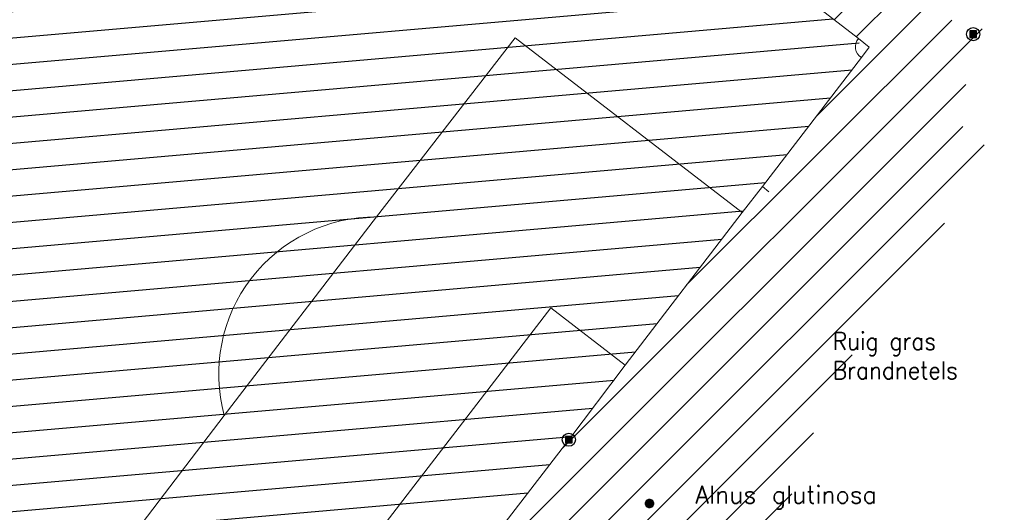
# Model space of a CAD drawing. Header units: metres. Extents: x 102852 to 106916, y 385458 to 392749.
# Tile 13 of 68: x 104476 to 104533, y 385976 to 386005. Entities that reach past the tile are written whole.
import ezdxf
from ezdxf.enums import TextEntityAlignment as Align

# ---------------------------------------------------------------- set-up
doc = ezdxf.new("R2010")
doc.units = ezdxf.units.M
for name, color, linetype, lineweight in [('0-GRAS OM SPORTVELDEN', 2, 'Continuous', 30), ('0-GRAS SPORTVELDEN', 3, 'Continuous', 30), ('_alg-maatvoering', 7, 'Continuous', 0), ('B-WE-IE-MEUBILAIR_WEGMEUBILAIR-S', 7, 'Continuous', 30), ('B-WE-VW-MARKERING_LANGS_STREEP_DOORGETROKKEN-G', 7, 'Continuous', 13), ('Bomen', 84, 'Continuous', 0), ('Boomsoort', 10, 'Continuous', 0)]:
    doc.layers.add(name, color=color, linetype=linetype, lineweight=lineweight)
doc.styles.add('arial', font='arial.ttf')
doc.styles.add('NLCS-ISO', font='NLCS-ISO.ttf')
doc.styles.add('Style-txt', font='txt.shx')

# ---------------------------------------------------------------- blocks, each defined once
blk = doc.blocks.new('SIE-WEG_PAAL_VAST_2')
blk.add_hatch(color=256).paths.add_polyline_path([(-0.3745020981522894, -0.3737700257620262), (-0.3745020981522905, 0.373734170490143), (0.3730020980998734, 0.373734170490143), (0.3730020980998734, -0.3737700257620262)])
blk.add_circle((0.0004999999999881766, 1.195175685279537e-05), 0.75)
blk.add_3dface([(0.3730020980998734, 0.373734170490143), (-0.37450209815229, 0.373734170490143), (-0.37450209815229, -0.3737700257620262), (0.3730020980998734, -0.3737700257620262)])
at = {"style": 'NLCS-ISO'}
blk.add_attdef('TYPE', (0, 0), '', height=1.75, dxfattribs=at)
blk = doc.blocks.new('MPOLYGON_523')
at = {"layer": 'Bomen', "flags": 128}
for points in [[(104512.1009809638, 385976.9731182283), (104512.0778784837, 385976.9298965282), (104512.53981825, 385976.9298965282)], [(104512.1320716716, 385977.0110023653), (104512.1009809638, 385976.9731182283), (104512.5167157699, 385976.9731182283)], [(104512.1009809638, 385976.9731182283), (104512.5167157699, 385976.9731182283), (104512.53981825, 385976.9298965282)], [(104512.1699558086, 385977.0420930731), (104512.1320716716, 385977.0110023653), (104512.4856250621, 385977.0110023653)], [(104512.1320716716, 385977.0110023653), (104512.4856250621, 385977.0110023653), (104512.5167157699, 385976.9731182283)], [(104512.2131775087, 385977.0651955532), (104512.1699558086, 385977.0420930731), (104512.4477409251, 385977.0420930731)], [(104512.1699558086, 385977.0420930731), (104512.4477409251, 385977.0420930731), (104512.4856250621, 385977.0110023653)], [(104512.2600757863, 385977.0794219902), (104512.2131775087, 385977.0651955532), (104512.4045192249, 385977.0651955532)], [(104512.2131775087, 385977.0651955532), (104512.4045192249, 385977.0651955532), (104512.4477409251, 385977.0420930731)], [(104512.3088483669, 385977.08422567), (104512.2600757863, 385977.0794219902), (104512.3576209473, 385977.0794219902)], [(104512.2600757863, 385977.0794219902), (104512.3576209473, 385977.0794219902), (104512.4045192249, 385977.0651955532)], [(104512.0636520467, 385976.8829982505), (104512.0588483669, 385976.83422567), (104512.5588483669, 385976.83422567)], [(104512.0588483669, 385976.83422567), (104512.0636520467, 385976.7854530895), (104512.5540446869, 385976.7854530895)], [(104512.0588483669, 385976.83422567), (104512.5588483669, 385976.83422567), (104512.5540446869, 385976.7854530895)], [(104512.0778784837, 385976.9298965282), (104512.0636520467, 385976.8829982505), (104512.5540446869, 385976.8829982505)], [(104512.0636520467, 385976.8829982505), (104512.5540446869, 385976.8829982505), (104512.5588483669, 385976.83422567)], [(104512.0636520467, 385976.7854530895), (104512.0778784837, 385976.7385548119), (104512.53981825, 385976.7385548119)], [(104512.0636520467, 385976.7854530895), (104512.5540446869, 385976.7854530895), (104512.53981825, 385976.7385548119)], [(104512.0778784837, 385976.9298965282), (104512.53981825, 385976.9298965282), (104512.5540446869, 385976.8829982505)], [(104512.0778784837, 385976.7385548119), (104512.1009809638, 385976.6953331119), (104512.5167157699, 385976.6953331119)], [(104512.0778784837, 385976.7385548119), (104512.53981825, 385976.7385548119), (104512.5167157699, 385976.6953331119)], [(104512.1009809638, 385976.6953331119), (104512.1320716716, 385976.6574489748), (104512.4856250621, 385976.6574489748)], [(104512.1009809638, 385976.6953331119), (104512.5167157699, 385976.6953331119), (104512.4856250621, 385976.6574489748)], [(104512.1320716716, 385976.6574489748), (104512.1699558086, 385976.626358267), (104512.4477409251, 385976.626358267)], [(104512.1320716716, 385976.6574489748), (104512.4856250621, 385976.6574489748), (104512.4477409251, 385976.626358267)], [(104512.1699558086, 385976.626358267), (104512.2131775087, 385976.6032557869), (104512.4045192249, 385976.6032557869)], [(104512.1699558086, 385976.626358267), (104512.4477409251, 385976.626358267), (104512.4045192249, 385976.6032557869)], [(104512.2131775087, 385976.6032557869), (104512.2600757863, 385976.5890293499), (104512.3576209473, 385976.5890293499)], [(104512.2131775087, 385976.6032557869), (104512.4045192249, 385976.6032557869), (104512.3576209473, 385976.5890293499)], [(104512.2600757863, 385976.5890293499), (104512.3576209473, 385976.5890293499), (104512.3088483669, 385976.58422567)]]:
    blk.add_lwpolyline(points, close=True, dxfattribs=at)
at = {"layer": 'Bomen', "color": 74, "true_color": 0x55aa00, "flags": 128}
for points in [[(104512.0778784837, 385976.9298965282), (104512.1009809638, 385976.9731182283)], [(104512.1009809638, 385976.9731182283), (104512.1320716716, 385977.0110023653)], [(104512.1320716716, 385977.0110023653), (104512.1699558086, 385977.0420930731)], [(104512.1699558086, 385977.0420930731), (104512.2131775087, 385977.0651955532)], [(104512.2131775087, 385977.0651955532), (104512.2600757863, 385977.0794219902)], [(104512.2600757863, 385977.0794219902), (104512.3088483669, 385977.08422567)], [(104512.3088483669, 385977.08422567), (104512.3576209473, 385977.0794219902)], [(104512.3576209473, 385977.0794219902), (104512.4045192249, 385977.0651955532)], [(104512.4045192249, 385977.0651955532), (104512.4477409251, 385977.0420930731)], [(104512.4477409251, 385977.0420930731), (104512.4856250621, 385977.0110023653)], [(104512.4856250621, 385977.0110023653), (104512.5167157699, 385976.9731182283)], [(104512.5167157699, 385976.9731182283), (104512.53981825, 385976.9298965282)], [(104512.0588483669, 385976.83422567), (104512.0636520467, 385976.8829982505)], [(104512.0636520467, 385976.7854530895), (104512.0588483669, 385976.83422567)], [(104512.0636520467, 385976.8829982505), (104512.0778784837, 385976.9298965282)], [(104512.0778784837, 385976.7385548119), (104512.0636520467, 385976.7854530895)], [(104512.1009809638, 385976.6953331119), (104512.0778784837, 385976.7385548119)], [(104512.1320716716, 385976.6574489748), (104512.1009809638, 385976.6953331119)], [(104512.1699558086, 385976.626358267), (104512.1320716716, 385976.6574489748)], [(104512.2131775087, 385976.6032557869), (104512.1699558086, 385976.626358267)], [(104512.2600757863, 385976.5890293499), (104512.2131775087, 385976.6032557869)], [(104512.3088483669, 385976.58422567), (104512.2600757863, 385976.5890293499)], [(104512.3576209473, 385976.5890293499), (104512.3088483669, 385976.58422567)], [(104512.4045192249, 385976.6032557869), (104512.3576209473, 385976.5890293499)], [(104512.4477409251, 385976.626358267), (104512.4045192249, 385976.6032557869)], [(104512.4856250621, 385976.6574489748), (104512.4477409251, 385976.626358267)], [(104512.5167157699, 385976.6953331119), (104512.4856250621, 385976.6574489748)], [(104512.53981825, 385976.7385548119), (104512.5167157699, 385976.6953331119)], [(104512.53981825, 385976.9298965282), (104512.5540446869, 385976.8829982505)], [(104512.5540446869, 385976.7854530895), (104512.53981825, 385976.7385548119)], [(104512.5540446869, 385976.8829982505), (104512.5588483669, 385976.83422567)], [(104512.5588483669, 385976.83422567), (104512.5540446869, 385976.7854530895)]]:
    blk.add_lwpolyline(points, dxfattribs=at)
at = {"layer": 'Bomen'}
for points in [[(104512.1009809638, 385976.9731182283), (104512.0778784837, 385976.9298965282), (104512.53981825, 385976.9298965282)], [(104512.1320716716, 385977.0110023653), (104512.1009809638, 385976.9731182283), (104512.5167157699, 385976.9731182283)], [(104512.1009809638, 385976.9731182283), (104512.5167157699, 385976.9731182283), (104512.53981825, 385976.9298965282)], [(104512.1699558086, 385977.0420930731), (104512.1320716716, 385977.0110023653), (104512.4856250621, 385977.0110023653)], [(104512.1320716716, 385977.0110023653), (104512.4856250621, 385977.0110023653), (104512.5167157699, 385976.9731182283)], [(104512.2131775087, 385977.0651955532), (104512.1699558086, 385977.0420930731), (104512.4477409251, 385977.0420930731)], [(104512.1699558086, 385977.0420930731), (104512.4477409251, 385977.0420930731), (104512.4856250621, 385977.0110023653)], [(104512.2600757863, 385977.0794219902), (104512.2131775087, 385977.0651955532), (104512.4045192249, 385977.0651955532)], [(104512.2131775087, 385977.0651955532), (104512.4045192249, 385977.0651955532), (104512.4477409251, 385977.0420930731)], [(104512.3088483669, 385977.08422567), (104512.2600757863, 385977.0794219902), (104512.3576209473, 385977.0794219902)], [(104512.2600757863, 385977.0794219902), (104512.3576209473, 385977.0794219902), (104512.4045192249, 385977.0651955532)], [(104512.0636520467, 385976.8829982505), (104512.0588483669, 385976.83422567), (104512.5588483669, 385976.83422567)], [(104512.0778784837, 385976.9298965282), (104512.0636520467, 385976.8829982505), (104512.5540446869, 385976.8829982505)], [(104512.0636520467, 385976.8829982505), (104512.5540446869, 385976.8829982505), (104512.5588483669, 385976.83422567)], [(104512.0778784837, 385976.9298965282), (104512.53981825, 385976.9298965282), (104512.5540446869, 385976.8829982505)]]:
    blk.add_solid(points, dxfattribs=at)
at = {"layer": 'Bomen', "extrusion": (0, 0, -1)}
for points in [[(-104512.0588483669, 385976.83422567), (-104512.0636520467, 385976.7854530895), (-104512.5540446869, 385976.7854530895)], [(-104512.0588483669, 385976.83422567), (-104512.5588483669, 385976.83422567), (-104512.5540446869, 385976.7854530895)], [(-104512.0636520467, 385976.7854530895), (-104512.0778784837, 385976.7385548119), (-104512.53981825, 385976.7385548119)], [(-104512.0636520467, 385976.7854530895), (-104512.5540446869, 385976.7854530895), (-104512.53981825, 385976.7385548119)], [(-104512.0778784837, 385976.7385548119), (-104512.1009809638, 385976.6953331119), (-104512.5167157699, 385976.6953331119)], [(-104512.0778784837, 385976.7385548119), (-104512.53981825, 385976.7385548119), (-104512.5167157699, 385976.6953331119)], [(-104512.1009809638, 385976.6953331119), (-104512.1320716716, 385976.6574489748), (-104512.4856250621, 385976.6574489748)], [(-104512.1009809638, 385976.6953331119), (-104512.5167157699, 385976.6953331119), (-104512.4856250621, 385976.6574489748)], [(-104512.1320716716, 385976.6574489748), (-104512.1699558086, 385976.626358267), (-104512.4477409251, 385976.626358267)], [(-104512.1320716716, 385976.6574489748), (-104512.4856250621, 385976.6574489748), (-104512.4477409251, 385976.626358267)], [(-104512.1699558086, 385976.626358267), (-104512.2131775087, 385976.6032557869), (-104512.4045192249, 385976.6032557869)], [(-104512.1699558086, 385976.626358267), (-104512.4477409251, 385976.626358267), (-104512.4045192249, 385976.6032557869)], [(-104512.2131775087, 385976.6032557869), (-104512.2600757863, 385976.5890293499), (-104512.3576209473, 385976.5890293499)], [(-104512.2131775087, 385976.6032557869), (-104512.4045192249, 385976.6032557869), (-104512.3576209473, 385976.5890293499)], [(-104512.2600757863, 385976.5890293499), (-104512.3576209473, 385976.5890293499), (-104512.3088483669, 385976.58422567)]]:
    blk.add_solid(points, dxfattribs=at)

msp = doc.modelspace()

# ---------------------------------------------------------------- hatches: boundary and pattern name
at = {"layer": '0-GRAS OM SPORTVELDEN', "ltscale": 0.2}
h = msp.add_hatch(dxfattribs=at)
h.set_pattern_fill('ANSI31', color=256, scale=0.1, pattern_type=2)
h.set_pattern_definition([(44.99999999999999, (0, 0), (-1.122532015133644, 1.122532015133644), [])])
h.paths.add_polyline_path([(104424.0060000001, 386035.637), (104427.0965612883, 386039.6201494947), (104431.8360000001, 386045.788), (104438.5120000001, 386054.493), (104439.6720000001, 386055.993), (104445.7760000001, 386063.907), (104445.0470000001, 386069.634), (104443.3930000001, 386069.283), (104400.2470000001, 386013.36), (104400.7930000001, 386010.593), (104423.5950000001, 385991.91), (104432.4950000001, 385986.331), (104432.7940000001, 385986.426), (104433.5700000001, 385987.394), (104435.5638400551, 385991.0952006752), (104407.5260000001, 386012.7310000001), (104406.8830000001, 386013.224), (104407.3220000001, 386013.8560000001), (104412.9370000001, 386021.175), (104414.0650000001, 386022.602), (104420.7440000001, 386031.353)])
h.paths.add_polyline_path([(104435.5638400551, 385991.0952006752), (104433.5700000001, 385987.394), (104436.0680000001, 385985.507), (104435.3090000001, 385984.51), (104432.7940000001, 385986.426), (104432.4950000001, 385986.331), (104435.9830000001, 385983.0140000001), (104449.9690000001, 385971.879), (104450.8770000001, 385972.511), (104451.6710000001, 385973.504), (104454.1664794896, 385976.7351545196), (104446.4380000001, 385982.7040000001)])
h.paths.add_polyline_path([(104454.1664794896, 385976.7351545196), (104451.6710000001, 385973.504), (104454.1650000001, 385971.598), (104453.3840000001, 385970.567), (104450.8770000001, 385972.511), (104449.9690000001, 385971.879), (104453.4380000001, 385970.17), (104458.6190000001, 385966.855), (104467.5720000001, 385961.685), (104473.3350000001, 385957.377), (104480.7270000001, 385952.631), (104482.7020000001, 385949.368), (104483.3000000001, 385946.597), (104485.3300000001, 385952.667)])
h.paths.add_polyline_path([(104499.3820000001, 385960.545), (104508.3750000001, 385972.865), (104510.6560000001, 385975.233), (104511.8140000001, 385975.586), (104512.5320000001, 385975.627), (104513.4994059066, 385975.1200004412), (104513.8720638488, 385973.8401590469), (104509.2206861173, 385962.4835625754), (104503.9361680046, 385955.5894912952), (104492.4139453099, 385945.4124860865), (104489.4425071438, 385942.3362239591), (104492.7980000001, 385939.462), (104499.1470000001, 385945.97), (104510.1130000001, 385955.108), (104512.8310000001, 385958.029), (104514.5180000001, 385960.77), (104522.6340000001, 385983.525), (104532.5985000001, 385997.727), (104531.9839147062, 385997.362), (104531.1880000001, 385997.362), (104530.4230000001, 385997.979), (104529.8100000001, 385999.279), (104530.5570000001, 386001.2150000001), (104524.8720000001, 386002.951), (104524.4310000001, 386002.346), (104518.7700000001, 385994.974), (104517.6030000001, 385993.488), (104510.9240000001, 385984.74), (104507.7010000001, 385980.4810000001), (104503.1660000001, 385974.582), (104499.8830000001, 385970.308), (104493.1150000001, 385961.588), (104486.3970000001, 385952.8560000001), (104485.9110000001, 385952.241), (104485.3300000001, 385952.667), (104483.3000000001, 385946.597), (104482.8029581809, 385946.2052403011), (104486.6814356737, 385943.5885923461), (104486.6390000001, 385943.798), (104486.8390000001, 385945.2)])
h.paths.add_polyline_path([(104445.0470000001, 386069.634), (104445.7760000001, 386063.907), (104446.4030000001, 386063.431), (104485.5070000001, 386033.295), (104524.2530000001, 386003.434), (104524.8720000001, 386002.951), (104530.5570000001, 386001.2150000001), (104531.5931863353, 386004.9143490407), (104530.6450000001, 386003.684), (104511.8070000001, 386018.151)])
at = {"layer": '0-GRAS SPORTVELDEN'}
h = msp.add_hatch(dxfattribs=at)
h.set_pattern_fill('HATCH', color=256, scale=0.1, style=0, pattern_type=2)
h.set_pattern_definition([(4.999999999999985, (104490.5786304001, 386018.3082917), (-0.1307336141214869, 1.494292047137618), [])])
h.paths.add_polyline_path([(104412.9370000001, 386021.175), (104407.3220000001, 386013.8560000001), (104407.5260000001, 386012.7310000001), (104446.4380000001, 385982.7040000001), (104485.3300000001, 385952.667), (104486.3970000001, 385952.8560000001), (104493.1150000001, 385961.588), (104499.8830000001, 385970.308), (104503.1660000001, 385974.582), (104507.7010000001, 385980.4810000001), (104510.9240000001, 385984.74), (104517.6030000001, 385993.488), (104518.7700000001, 385994.974), (104524.4310000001, 386002.346), (104524.2530000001, 386003.434), (104485.5070000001, 386033.295), (104446.4030000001, 386063.431), (104445.3440000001, 386063.325), (104439.6720000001, 386055.993), (104438.5120000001, 386054.493), (104431.8360000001, 386045.788), (104428.5730000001, 386041.523), (104424.0060000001, 386035.637), (104420.7440000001, 386031.353), (104414.0650000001, 386022.602)])

# ---------------------------------------------------------------- linework, layer by layer
at = {"layer": 'B-WE-VW-MARKERING_LANGS_STREEP_DOORGETROKKEN-G', "flags": 128}
for points in [[(104446.4030000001, 386063.431), (104485.5070000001, 386033.295), (104524.2530000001, 386003.434), (104524.8720000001, 386002.951), (104524.4310000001, 386002.346), (104518.7700000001, 385994.974), (104517.6030000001, 385993.488), (104510.9240000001, 385984.74), (104507.7010000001, 385980.4810000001), (104503.1660000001, 385974.582), (104499.8830000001, 385970.308), (104493.1150000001, 385961.588), (104486.3970000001, 385952.8560000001), (104485.9110000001, 385952.241), (104485.3300000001, 385952.667), (104446.4380000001, 385982.7040000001)], [(104517.6030000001, 385993.488), (104504.6340000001, 386003.484), (104496.7110000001, 385993.2310000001), (104487.9960000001, 385981.871), (104480.2070000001, 385971.624), (104493.1150000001, 385961.588)], [(104518.7700000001, 385994.974), (104519.1300000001, 385994.674)], [(104510.9240000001, 385984.74), (104506.6640000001, 385988.021), (104495.6080000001, 385973.631), (104499.8830000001, 385970.308)]]:
    msp.add_lwpolyline(points, dxfattribs=at)
at = {"layer": 'B-WE-VW-MARKERING_LANGS_STREEP_DOORGETROKKEN-G'}
for centre, radius, start, end in [((104524.8173001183, 386002.9677604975), 0.7319930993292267, 140.4355927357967, 238.1472944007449), ((104496.680495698, 385984.2314782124), 8.999573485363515, 89.80579400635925, 195.2058547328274)]:
    msp.add_arc(centre, radius, start, end, dxfattribs=at)

# ---------------------------------------------------------------- block references
at = {"layer": 'B-WE-IE-MEUBILAIR_WEGMEUBILAIR-S', "xscale": 0.5, "yscale": 0.5, "zscale": 0.5, "rotation": 360}
for p in [(104530.8160000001, 386003.685), (104507.7010000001, 385980.4810000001)]:
    msp.add_blockref('SIE-WEG_PAAL_VAST_2', p, dxfattribs=at)
at = {"layer": 'Bomen', "rotation": 360}
msp.add_blockref('MPOLYGON_523', (0, 0, 0.1341), dxfattribs=at)

# ---------------------------------------------------------------- texts
at = {"layer": '_alg-maatvoering', "insert": (104522.7910736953, 385986.6181769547), "char_height": 1, "attachment_point": 1, "style": 'arial'}
msp.add_mtext('\\FSTANDARD;Ruig gras\\PBrandnetels', dxfattribs=at)
at = {"layer": 'Boomsoort', "color": 7, "style": 'Style-txt'}
msp.add_text('Alnus glutinosa', height=1, dxfattribs=at).set_placement((104525.3088483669, 385976.83422567, 0.1341), align=Align.RIGHT)

doc.saveas('drawing.dxf')
